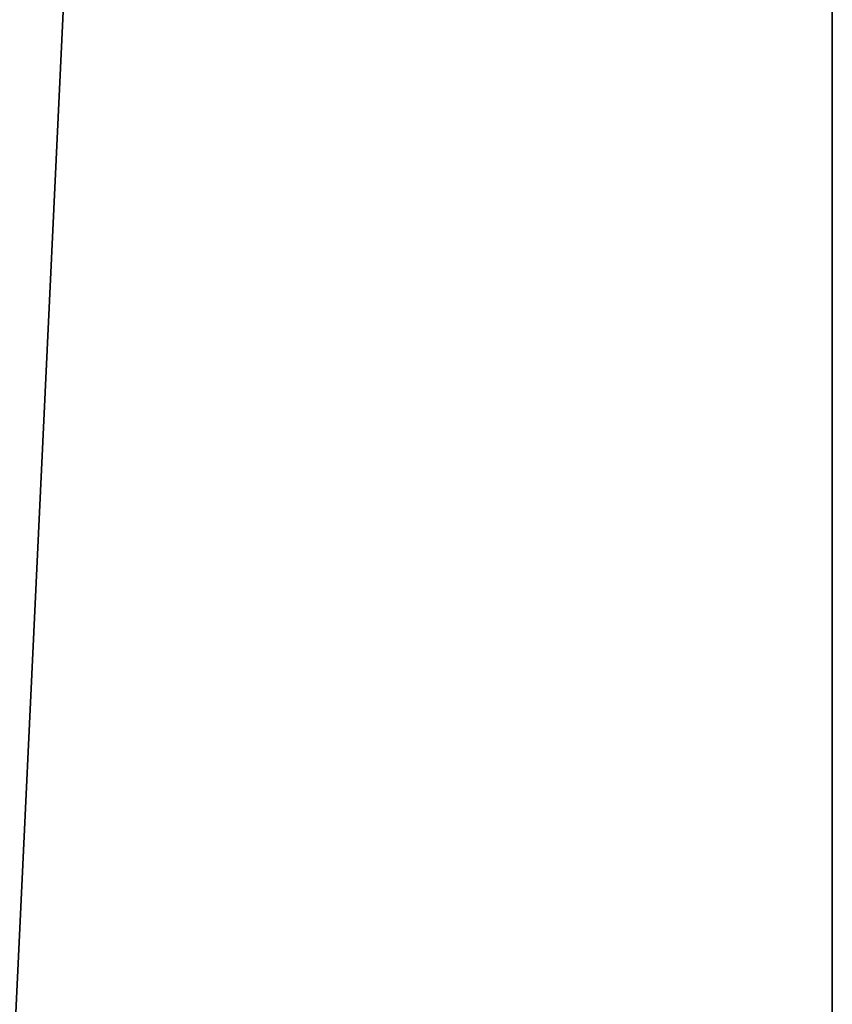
# Model space of a CAD drawing. Header units: millimetres. Extents: x -243 to 243, y -226 to 314.
# Tile 232 of 256: x -161.689 to -161.45, y 191.484 to 191.774. Entities that reach past the tile are written whole.
import ezdxf

# ---------------------------------------------------------------- set-up
doc = ezdxf.new("R2010")
doc.units = ezdxf.units.MM
doc.layers.add('ram', color=7, linetype='Continuous')

msp = doc.modelspace()

# ---------------------------------------------------------------- meshes
at = {"layer": 'ram'}
mesh = msp.add_polyface(dxfattribs=at)
corners = [(-168.2626953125, 192.21337890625, 644.5921630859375), (-168.5500030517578, 191.731689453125, 643.2763671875), (-168.5500030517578, 197.329345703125, 641.5709838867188), (-167.4645843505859, 192.807373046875, 645.61962890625), (-168.2631225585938, 197.81103515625, 642.8857421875), (-166.3185272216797, 193.408447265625, 646.211181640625), (-167.4657592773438, 198.402587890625, 643.913818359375), (-166.319580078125, 198.99951171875, 644.5073852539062), (-165, 199.518310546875, 644.615234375), (-165, 193.9326171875, 646.3169555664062), (-163.6784057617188, 199.892578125, 644.2344970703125), (-163.6793060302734, 194.31298828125, 645.9346313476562), (-162.5327758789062, 200.068359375, 643.4049072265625), (-161.7373657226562, 194.44189453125, 643.913330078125), (-162.5338897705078, 194.4951171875, 645.1039428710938), (-161.4499969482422, 199.715087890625, 640.8441772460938), (-161.4499969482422, 194.149658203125, 642.5396728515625), (-161.7368927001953, 200.010009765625, 642.2158203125), (-161.4499969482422, 192.6806640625, 637.437744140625), (-161.4499969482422, 198.175048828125, 635.5193481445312), (-161.4499969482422, 191.01025390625, 631.6206665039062), (-161.4499969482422, 196.56298828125, 629.928955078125), (-161.7354431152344, 190.533447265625, 630.3079833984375), (-163.6776123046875, 194.9375, 626.9801635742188), (-163.6785125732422, 189.378662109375, 628.67333984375), (-162.5309753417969, 189.957275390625, 629.2749633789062), (-165, 194.43798828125, 626.8653564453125), (-162.5299987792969, 195.512451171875, 627.5835571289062), (-161.7350921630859, 196.08642578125, 628.6171264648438), (-165, 188.874267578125, 628.560302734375), (-166.3248291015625, 194.073486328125, 627.2445068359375), (-166.3241577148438, 188.504150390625, 628.94091796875), (-167.4695739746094, 193.89697265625, 628.0752563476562), (-168.2631072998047, 188.365234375, 630.9650268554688), (-167.4686279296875, 188.32177734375, 629.7728271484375), (-168.5500030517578, 188.64599609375, 632.3409423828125), (-168.2635345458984, 193.945556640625, 629.2659912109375), (-168.5500030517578, 194.229248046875, 630.6399536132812), (-168.5500030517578, 196.124755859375, 637.3297119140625)]
mesh.append_faces([[corners[k] for k in face] for face in [(0, 1, 2, 2), (3, 0, 4, 4), (5, 3, 6, 6), (0, 2, 4, 4), (5, 6, 7, 7), (7, 8, 9, 9), (6, 3, 4, 4), (9, 5, 7, 7), (8, 10, 11, 11), (12, 13, 14, 14), (10, 14, 11, 11), (12, 14, 10, 10), (15, 16, 17, 17), (13, 12, 17, 17), (13, 17, 16, 16), (9, 8, 11, 11), (15, 18, 16, 16), (18, 15, 19, 19), (19, 20, 18, 18), (19, 21, 20, 20), (21, 22, 20, 20), (23, 24, 25, 25), (26, 24, 23, 23), (23, 25, 27, 27), (22, 27, 25, 25), (28, 27, 22, 22), (22, 21, 28, 28), (26, 29, 24, 24), (30, 31, 29, 29), (31, 30, 32, 32), (33, 34, 32, 32), (32, 34, 31, 31), (35, 33, 36, 36), (35, 36, 37, 37), (36, 33, 32, 32), (29, 26, 30, 30), (38, 1, 35, 35), (1, 38, 2, 2), (37, 38, 35, 35)]])

doc.saveas('drawing.dxf')
